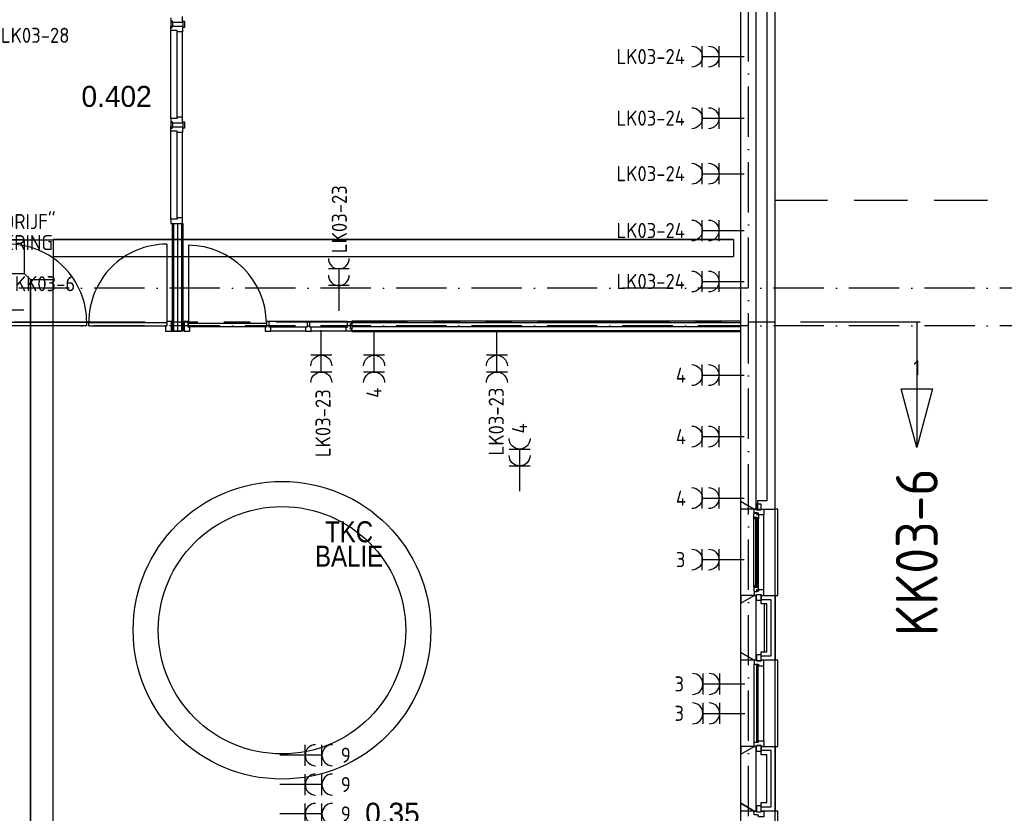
# Model space of a CAD drawing. Header units: millimetres. Extents: x -6587 to 112885, y 244 to 84344.
# Tile 42 of 47: x 75403 to 87145, y 35757 to 45219. Entities that reach past the tile are written whole.
import ezdxf
from ezdxf.enums import TextEntityAlignment as Align

# ---------------------------------------------------------------- set-up
doc = ezdxf.new("R2010")
doc.units = ezdxf.units.MM
doc.header["$LTSCALE"] = 100
for name, pattern in [('B0801', [62.5, 31.25, -6.25, 6.25, -6.25, 6.25, -6.25]), ('DASHDOT', [9, 6, -1.5, 0, -1.5]), ('HIDDEN', [9.525, 6.35, -3.175])]:
    doc.linetypes.add(name, pattern=pattern)
doc.layers.get('0').update_dxf_attribs({"linetype": 'CONTINUOUS'})
for name, color, linetype in [('AL$7----_STRAMIEN', 1, 'DASHDOT'), ('AL32----_BINNENKOZ', 7, 'CONTINUOUS'), ('BOUW', 8, 'CONTINUOUS'), ('EA61303-_ARCEER', 1, 'CONTINUOUS'), ('EB6220--_ATTRIB', 2, 'CONTINUOUS'), ('EB62203-_ATTRIB', 2, 'CONTINUOUS'), ('EB6331--_ATTRIB', 2, 'CONTINUOUS'), ('EL6220--_KRACHT', 2, 'CONTINUOUS'), ('EL622005_KSTSCH', 6, 'B0801'), ('EL62203-_KRACHT-WCD230', 3, 'CONTINUOUS'), ('EL6331--_BELET230V', 3, 'CONTINUOUS'), ('KABELGOOT', 8, 'CONTINUOUS')]:
    doc.layers.add(name, color=color, linetype=linetype)
doc.styles.add('1_8', font='iso', dxfattribs={"width": 0.7, "height": 1.8})
doc.styles.add('BURO-025', font='BUROFONT.shx', dxfattribs={"height": 250})
doc.styles.add('NORATT', font='isocp.shx')
doc.styles.add('TECHNIC', font='technic_.ttf')

# ---------------------------------------------------------------- blocks, each defined once
blk = doc.blocks.new('ES3W2A')
at = {"ltscale": 0.5}
for p, q in [((1.25, 2), (-1.25, 2)), ((0, 2), (0, -3)), ((1.25, 0), (-1.25, 0))]:
    blk.add_line(p, q, dxfattribs=at)
for centre in [(0, 3.25), (0, 1.25)]:
    blk.add_arc(centre, 1.25, 180, 0, dxfattribs=at)
at = {"ltscale": 0.5, "style": '1_8'}
for tag, flags, p in [('VERMOGEN', 9, (-2.5, 5)), ('GROEP', 8, (0, 5)), ('SCHAK', 8, (2.5, 5)), ('GELIJK', 9, (5, 5)), ('TAL', 8, (2.5, 5)), ('KAST', 9, (7, 5))]:
    blk.add_attdef(tag, text='', height=1.8, rotation=90, dxfattribs=dict(at, flags=flags)).set_placement(p, align=Align.MIDDLE_CENTER)
at = {"ltscale": 0.5, "style": '1_8', "width": 0.7, "flags": 8}
blk.add_attdef('DOEL', text='', height=1.8, rotation=90, dxfattribs=at).set_placement((-2.5, 5), align=Align.MIDDLE_LEFT)
at = {"ltscale": 0.5, "style": '1_8', "flags": 9}
blk.add_attdef('M_CODE', text='', height=1.8, dxfattribs=at).set_placement((0, 0), align=Align.MIDDLE_CENTER)
blk = doc.blocks.new('ES081001')
for p, q in [((1.06, -1.06), (-1.06, 1.06)), ((-1.06, -1.06), (1.06, 1.06))]:
    blk.add_line(p, q)
blk.add_circle((0, 0), 1.5)
at = {"color": 2, "style": '1_8', "flags": 8}
for tag, p in [('NUMMER', (0, 5.5)), ('CODE', (0, 3))]:
    blk.add_attdef(tag, text='', height=1.8, dxfattribs=at).set_placement(p, align=Align.MIDDLE)
at = {"style": '1_8', "flags": 8}
blk.add_attdef('M_CODE', text='', height=1.8, dxfattribs=at).set_placement((0, 0), align=Align.MIDDLE_CENTER)

msp = doc.modelspace()

# ---------------------------------------------------------------- hatches: boundary and pattern name
at = {"layer": 'EA61303-_ARCEER'}
h = msp.add_hatch(dxfattribs=at)
h.set_pattern_fill('LINE,N', color=256, scale=20, angle=225, style=0)
h.set_pattern_definition([(225, (84024.5, 41711), (44.9013, -44.9013), [])])
edge = h.paths.add_edge_path()
edge.add_line((84057, 41711), (84057, 45519))
edge = h.paths.add_edge_path()
edge.add_line((84057, 45519), (83992, 45519))
edge = h.paths.add_edge_path()
edge.add_line((83992, 45519), (83992, 41711))
edge = h.paths.add_edge_path()
edge.add_line((83992, 41711), (84057, 41711))

# ---------------------------------------------------------------- linework, layer by layer
at = {"layer": 'AL$7----_STRAMIEN', "color": 1}
for p, q in [((84093, 6018), (84093, 77760)), ((93993, 42019), (4580, 42019)), ((93993, 41569), (4198, 41569))]:
    msp.add_line(p, q, dxfattribs=at)
at = {"layer": 'AL32----_BINNENKOZ', "color": 8, "linetype": 'HIDDEN'}
msp.add_line((84403, 43069), (93993, 43069), dxfattribs=at)
at = {"layer": 'BOUW'}
for p, q in [((84413, 8849), (84413, 58089)), ((77206, 45241), (77206, 45191)), ((77345, 45191), (77345, 45258)), ((77206, 45191), (77345, 45191)), ((77206, 45091), (77206, 45141)), ((77206, 45141), (77345, 45141)), ((77207, 45203), (77207, 45141)), ((77225, 45203), (77207, 45203)), ((77207, 45141), (77207, 45128)), ((77207, 45128), (77225, 45128)), ((77225, 45191), (77225, 45203)), ((77225, 45191), (77225, 45141)), ((77231, 45191), (77225, 45191)), ((77225, 45141), (77231, 45141)), ((77345, 45191), (77350, 45191)), ((77350, 45141), (77345, 45141)), ((77345, 45141), (77345, 45074)), ((77350, 45203), (77368, 45203)), ((77350, 45191), (77350, 45203)), ((77350, 45191), (77350, 45141)), ((77368, 45128), (77350, 45128)), ((77368, 45203), (77368, 45141)), ((77368, 45141), (77368, 45128)), ((77206, 44041), (77206, 45091)), ((77282, 45091), (77206, 45091)), ((77282, 45074), (77282, 45091)), ((77282, 44058), (77282, 45074)), ((77345, 45074), (77282, 45074)), ((77345, 44058), (77345, 45074)), ((77206, 44041), (77206, 43991)), ((77282, 44041), (77206, 44041)), ((77282, 44058), (77282, 44041)), ((77345, 44058), (77282, 44058)), ((77345, 43991), (77345, 44058)), ((77206, 43991), (77345, 43991)), ((77206, 43891), (77206, 43941)), ((77206, 43941), (77345, 43941)), ((77207, 44003), (77207, 43941)), ((77225, 44003), (77207, 44003)), ((77207, 43941), (77207, 43928)), ((77207, 43928), (77225, 43928)), ((77225, 43991), (77225, 44003)), ((77225, 43991), (77225, 43941)), ((77231, 43991), (77225, 43991)), ((77225, 43941), (77231, 43941)), ((77345, 43991), (77350, 43991)), ((77350, 43941), (77345, 43941)), ((77345, 43941), (77345, 43874)), ((77350, 44003), (77368, 44003)), ((77350, 43991), (77350, 44003)), ((77350, 43991), (77350, 43941)), ((77368, 43928), (77350, 43928)), ((77368, 44003), (77368, 43941)), ((77368, 43941), (77368, 43928)), ((77282, 43891), (77206, 43891)), ((77206, 42841), (77206, 43891)), ((77282, 43874), (77282, 43891)), ((77345, 43874), (77282, 43874)), ((77282, 42858), (77282, 43874)), ((77345, 42858), (77345, 43874)), ((77206, 42841), (77206, 42791)), ((77282, 42841), (77206, 42841)), ((77206, 42791), (77345, 42791)), ((77225, 42791), (77350, 42791)), ((77225, 41506), (77225, 42791)), ((77240, 41506), (77240, 42791)), ((77282, 42858), (77282, 42841)), ((77345, 42858), (77282, 42858)), ((77288, 41506), (77288, 42791)), ((77335, 41506), (77335, 42791)), ((77345, 42791), (77345, 42858)), ((77350, 42791), (77350, 41506)), ((77157, 42543), (77157, 41609)), ((77415, 42530), (77415, 41600)), ((72384, 41759), (75452, 41759)), ((76202, 41609), (75272, 41609)), ((76202, 41569), (75272, 41569)), ((76202, 41569), (76202, 41609)), ((76227, 41609), (76202, 41609)), ((76227, 41609), (77157, 41609)), ((76227, 41569), (76227, 41609)), ((76227, 41569), (77157, 41569)), ((77140, 41569), (77140, 41506)), ((77157, 41569), (77140, 41569)), ((77213, 41620), (77157, 41620)), ((77157, 41620), (77157, 41569)), ((77213, 41620), (77157, 41620)), ((77213, 41569), (77213, 41620)), ((77213, 41569), (77213, 41569)), ((77213, 41506), (77213, 41569)), ((77413, 41620), (77363, 41620)), ((77363, 41620), (77363, 41506)), ((77413, 41553), (77413, 41620)), ((77415, 41600), (78345, 41600)), ((77415, 41559), (77415, 41600)), ((78345, 41600), (78345, 41559)), ((78347, 41620), (78347, 41553)), ((78380, 41620), (78347, 41620)), ((78380, 41553), (78380, 41620)), ((78830, 41620), (78380, 41620)), ((78830, 41620), (78830, 41553)), ((78863, 41620), (78830, 41620)), ((79314, 41620), (78863, 41620)), ((78863, 41553), (78863, 41620)), ((79314, 41620), (79364, 41620)), ((79314, 41553), (79314, 41620)), ((79347, 41596), (79364, 41596)), ((79347, 41529), (79347, 41596)), ((84003, 41625), (79364, 41625)), ((79364, 41625), (79364, 41500)), ((79364, 41620), (79364, 41596)), ((79364, 41610), (84003, 41610)), ((77140, 41506), (77213, 41506)), ((77213, 41506), (77327, 41506)), ((77350, 41506), (77225, 41506)), ((77363, 41506), (77430, 41506)), ((77430, 41553), (77413, 41553)), ((78345, 41559), (77415, 41559)), ((77430, 41506), (77430, 41553)), ((78330, 41553), (78330, 41506)), ((78347, 41553), (78330, 41553)), ((78330, 41506), (78397, 41506)), ((78397, 41553), (78380, 41553)), ((78397, 41506), (78397, 41553)), ((78813, 41553), (78397, 41553)), ((78813, 41506), (78397, 41506)), ((78813, 41553), (78813, 41506)), ((78830, 41553), (78813, 41553)), ((78813, 41506), (78880, 41506)), ((78880, 41553), (78863, 41553)), ((79297, 41553), (78880, 41553)), ((78880, 41506), (78880, 41553)), ((79297, 41506), (78880, 41506)), ((79297, 41553), (79314, 41553)), ((79297, 41506), (79297, 41553)), ((79364, 41506), (79297, 41506)), ((79364, 41529), (79347, 41529)), ((79364, 41563), (84003, 41563)), ((79364, 41506), (79364, 41529)), ((79364, 41529), (79364, 41506)), ((79364, 41515), (84003, 41515)), ((79364, 41500), (84003, 41500)), ((84003, 38262), (84163, 38354)), ((84163, 38354), (84183, 38354)), ((84183, 38354), (84183, 37584)), ((84244, 38354), (84413, 38354)), ((84244, 38254), (84244, 38354)), ((84363, 38304), (84244, 38304)), ((84363, 38304), (84244, 38304)), ((84363, 37634), (84363, 38304)), ((84363, 37634), (84363, 38304)), ((84413, 38354), (84413, 37584)), ((84003, 37676), (84003, 38262)), ((84183, 38254), (84183, 37684)), ((84313, 38254), (84244, 38254)), ((84283, 38254), (84283, 37684)), ((84313, 37684), (84313, 38254)), ((84163, 37584), (84003, 37676)), ((84183, 37584), (84163, 37584)), ((84244, 37584), (84244, 37684)), ((84244, 37684), (84313, 37684)), ((84244, 37634), (84363, 37634)), ((84244, 37634), (84363, 37634)), ((84413, 37584), (84244, 37584)), ((84003, 36462), (84163, 36554)), ((84163, 36554), (84183, 36554)), ((84183, 36554), (84183, 35784)), ((84244, 36554), (84413, 36554)), ((84244, 36454), (84244, 36554)), ((84413, 36554), (84413, 35784)), ((84003, 35876), (84003, 36462)), ((84363, 36504), (84244, 36504)), ((84313, 36454), (84244, 36454)), ((84313, 35884), (84313, 36454)), ((84363, 35834), (84363, 36504)), ((84163, 35784), (84003, 35876)), ((84244, 35784), (84244, 35884)), ((84244, 35884), (84313, 35884)), ((84244, 35834), (84363, 35834)), ((84183, 35784), (84163, 35784)), ((84413, 35784), (84244, 35784))]:
    msp.add_line(p, q, dxfattribs=at)
for points in [[(84183, 39384), (84163, 39384), (84003, 39476), (84003, 45462), (84163, 45554), (84183, 45554)], [(84203, 39384), (84413, 39384), (84413, 45554), (84203, 45554), (84203, 45454), (84313, 45454), (84313, 44834), (84313, 39484), (84203, 39484)], [(84163, 39384), (84003, 39384), (84003, 39476)], [(84163, 39384), (84188, 39384), (84188, 39374), (84244, 39374), (84244, 39384), (84277, 39384), (84277, 39317), (84214, 39317), (84214, 39334), (84199, 39334), (84199, 39340), (84163, 39340)], [(84188, 39374), (84244, 39374), (84244, 39445), (84188, 39445)], [(84160, 39327), (84164, 39330), (84164, 39337), (84194, 39337), (84194, 39314), (84199, 39314), (84199, 39322), (84214, 39322), (84214, 39317), (84214, 39270), (84201, 39268), (84201, 39285), (84160, 39285)], [(84162, 39285), (84176, 39285), (84176, 39268), (84162, 39268)], [(84178, 38455), (84199, 38455), (84199, 39283), (84178, 39283)], [(84160, 38411), (84164, 38408), (84164, 38401), (84194, 38401), (84194, 38424), (84199, 38424), (84199, 38416), (84214, 38416), (84214, 38421), (84214, 38468), (84201, 38470), (84201, 38453), (84160, 38453)], [(84162, 38453), (84176, 38453), (84176, 38470), (84162, 38470)], [(84163, 38354), (84188, 38354), (84188, 38364), (84244, 38364), (84244, 38354), (84277, 38354), (84277, 38421), (84214, 38421), (84214, 38404), (84199, 38404), (84199, 38398), (84163, 38398)], [(84163, 38354), (84003, 38354), (84003, 38262)], [(84188, 38364), (84244, 38364), (84244, 38293), (84188, 38293)], [(84163, 37584), (84003, 37584), (84003, 37676)], [(84163, 37534), (84163, 37534), (84214, 37534), (84214, 37517), (84277, 37517), (84277, 37517), (84277, 37517), (84277, 37517), (84277, 37517), (84277, 37584), (84244, 37584), (84244, 37574), (84188, 37574), (84188, 37584), (84188, 37584), (84163, 37584)], [(84188, 37574), (84244, 37574), (84244, 37645), (84188, 37645)], [(84189, 36609), (84210, 36609), (84210, 37529), (84189, 37529)], [(84163, 36554), (84003, 36554), (84003, 36462)], [(84163, 36604), (84163, 36604), (84214, 36604), (84214, 36621), (84277, 36621), (84277, 36621), (84277, 36621), (84277, 36621), (84277, 36621), (84277, 36554), (84244, 36554), (84244, 36564), (84188, 36564), (84188, 36554), (84188, 36554), (84163, 36554)], [(84188, 36564), (84244, 36564), (84244, 36493), (84188, 36493)], [(84163, 35784), (84003, 35784), (84003, 35876)], [(84188, 35774), (84244, 35774), (84244, 35845), (84188, 35845)], [(84163, 35784), (84188, 35784), (84188, 35774), (84244, 35774), (84244, 35784), (84277, 35784), (84277, 35717), (84214, 35717), (84214, 35734), (84199, 35734), (84199, 35740), (84163, 35740)]]:
    msp.add_lwpolyline(points, close=True, dxfattribs=at)
for points in [[(84003, 38262), (84003, 39476)], [(84413, 38354), (84443, 38354), (84443, 39384), (84413, 39384)], [(84160, 38453), (84160, 39285)], [(84214, 38468), (84214, 39270)], [(84277, 38421), (84277, 39317)], [(84003, 36462), (84003, 37676)], [(84413, 36554), (84443, 36554), (84443, 37584), (84413, 37584)], [(84163, 36604), (84163, 37534)], [(84277, 36621), (84277, 37517)], [(84003, 34662), (84003, 35876)], [(84413, 34754), (84443, 34754), (84443, 35784), (84413, 35784)]]:
    msp.add_lwpolyline(points, dxfattribs=at)
for radius in [1775, 1475]:
    msp.add_circle((78531, 37940), radius, dxfattribs=at)
for centre, radius, start, end in [((75271, 41612), 931, 359.7902, 89.9639), ((77157, 41612), 931, 90.0361, 180.2098), ((77406, 41591), 939, 0.538, 89.462)]:
    msp.add_arc(centre, radius, start, end, dxfattribs=at)
at = {"layer": 'EL6220--_KRACHT', "ltscale": 0.5}
msp.add_line((86102, 41619), (86102, 40119), dxfattribs=at)
at = {"layer": 'EL6220--_KRACHT'}
msp.add_lwpolyline([(86288, 40819), (86102, 40119), (85915, 40819)], close=True, dxfattribs=at)
at = {"layer": 'EL622005_KSTSCH', "ltscale": 0.5}
msp.add_line((65963, 41619), (86143, 41619), dxfattribs=at)
at = {"layer": 'KABELGOOT', "color": 8}
for p, q in [((71780, 42595, 3650), (75457, 42595, 3650)), ((75457, 42595, 3710), (71780, 42595, 3710)), ((75457, 42595, 3650), (75457, 42195, 3650)), ((83916, 42597, 3710), (75802, 42597, 3710)), ((75802, 42597, 3650), (83916, 42597, 3650)), ((83916, 42597, 3650), (83916, 42397, 3650)), ((75802, 42397, 3650), (83916, 42397, 3650)), ((75802, 42397, 3710), (83916, 42397, 3710)), ((71780, 42195, 3650), (75457, 42195, 3650)), ((71780, 42195, 3710), (75457, 42195, 3710)), ((75528, 42120, 3650), (75798, 42120, 3650)), ((75532, 42120, 3710), (75532, 19288, 3710)), ((75532, 19288, 3650), (75532, 42120, 3650)), ((75802, 19288, 3650), (75802, 42120, 3650)), ((75802, 19288, 3710), (75802, 42120, 3710))]:
    msp.add_line(p, q, dxfattribs=at)
at = {"layer": 'KABELGOOT', "color": 8, "elevation": 3650}
for points in [[(75457, 42595), (75802, 42595), (75802, 42595), (75802, 42120)], [(75532, 42120), (75532, 42120), (75457, 42195), (75457, 42195)]]:
    msp.add_lwpolyline(points, dxfattribs=at)

# ---------------------------------------------------------------- block references
at = {"layer": 'EL62203-_KRACHT-WCD230'}
ref = msp.add_blockref('ES3W2A', (74791, 45039, 1050), dxfattribs=dict(at, xscale=100, yscale=100, zscale=100, rotation=270))
ref.add_attrib('GROEP', 'LK03-28', dxfattribs={"layer": 'EB62203-_ATTRIB', "color": 1, "height": 180, "style": '1_8', "flags": 8}).set_placement((75179, 45033, 1050), align=Align.MIDDLE_LEFT)
ref = msp.add_blockref('ES3W2A', (83743, 44779, 1050), dxfattribs=dict(at, xscale=-100, yscale=100, zscale=100, rotation=90))
ref.add_attrib('GROEP', 'LK03-24', dxfattribs={"layer": 'EB62203-_ATTRIB', "color": 1, "height": 180, "style": '1_8', "flags": 8}).set_placement((82520, 44780, 1050), align=Align.MIDDLE_LEFT)
ref = msp.add_blockref('ES3W2A', (83743, 44045, 1050), dxfattribs=dict(at, xscale=-100, yscale=100, zscale=100, rotation=90))
ref.add_attrib('GROEP', 'LK03-24', dxfattribs={"layer": 'EB62203-_ATTRIB', "color": 1, "height": 180, "style": '1_8', "flags": 8}).set_placement((82520, 44046, 1050), align=Align.MIDDLE_LEFT)
ref = msp.add_blockref('ES3W2A', (83743, 43383, 1050), dxfattribs=dict(at, xscale=-100, yscale=100, zscale=100, rotation=90))
ref.add_attrib('GROEP', 'LK03-24', dxfattribs={"layer": 'EB62203-_ATTRIB', "color": 1, "height": 180, "style": '1_8', "flags": 8}).set_placement((82520, 43384, 1050), align=Align.MIDDLE_LEFT)
ref = msp.add_blockref('ES3W2A', (79209, 42049, 1050), dxfattribs=dict(at, xscale=100, yscale=100, zscale=100))
ref.add_attrib('GROEP', 'LK03-23', dxfattribs={"layer": 'EB62203-_ATTRIB', "color": 1, "height": 180, "rotation": 90, "style": '1_8', "flags": 8}).set_placement((79215, 42437, 1050), align=Align.MIDDLE_LEFT)
ref = msp.add_blockref('ES3W2A', (83743, 42705, 1050), dxfattribs=dict(at, xscale=-100, yscale=100, zscale=100, rotation=90))
ref.add_attrib('GROEP', 'LK03-24', dxfattribs={"layer": 'EB62203-_ATTRIB', "color": 1, "height": 180, "style": '1_8', "flags": 8}).set_placement((82520, 42706, 1050), align=Align.MIDDLE_LEFT)
ref = msp.add_blockref('ES3W2A', (83743, 42098, 1050), dxfattribs=dict(at, xscale=-100, yscale=100, zscale=100, rotation=90))
ref.add_attrib('GROEP', 'LK03-24', dxfattribs={"layer": 'EB62203-_ATTRIB', "color": 1, "height": 180, "style": '1_8', "flags": 8}).set_placement((82520, 42099, 1050), align=Align.MIDDLE_LEFT)
ref = msp.add_blockref('ES3W2A', (79000, 41218, 1050), dxfattribs=dict(at, xscale=-100, yscale=100, zscale=100, rotation=180))
ref.add_attrib('GROEP', 'LK03-23', dxfattribs={"layer": 'EB62203-_ATTRIB', "color": 1, "height": 180, "rotation": 90, "style": '1_8', "flags": 8}).set_placement((79020, 40004, 1050), align=Align.MIDDLE_LEFT)
ref = msp.add_blockref('ES3W2A', (79630, 41218), dxfattribs=dict(at, xscale=-100, yscale=100, zscale=100, rotation=180))
ref.add_attrib('GROEP', '4', dxfattribs={"layer": 'EB62203-_ATTRIB', "color": 1, "height": 180, "rotation": 90, "style": '1_8', "flags": 8}).set_placement((79628, 40711), align=Align.MIDDLE_LEFT)
ref = msp.add_blockref('ES3W2A', (81094, 41218), dxfattribs=dict(at, xscale=-100, yscale=100, zscale=100, rotation=180))
ref.add_attrib('GROEP', 'LK03-23', dxfattribs={"layer": 'EB62203-_ATTRIB', "color": 1, "height": 180, "rotation": 90, "style": '1_8', "flags": 8}).set_placement((81086, 40024), align=Align.MIDDLE_LEFT)
ref = msp.add_blockref('ES3W2A', (83743, 40982, 1050), dxfattribs=dict(at, xscale=-100, yscale=100, zscale=100, rotation=90))
ref.add_attrib('GROEP', '4', dxfattribs={"layer": 'EB62203-_ATTRIB', "color": 1, "height": 180, "style": '1_8', "flags": 8}).set_placement((83228, 40982, 1050), align=Align.MIDDLE_LEFT)
ref = msp.add_blockref('ES3W2A', (81365, 39900), dxfattribs=dict(at, xscale=-100, yscale=100, zscale=100))
ref.add_attrib('GROEP', '4', dxfattribs={"layer": 'EB62203-_ATTRIB', "color": 1, "height": 180, "rotation": 90, "style": '1_8', "flags": 8}).set_placement((81365, 40407), align=Align.MIDDLE_RIGHT)
ref = msp.add_blockref('ES3W2A', (83743, 40249), dxfattribs=dict(at, xscale=-100, yscale=100, zscale=100, rotation=90))
ref.add_attrib('GROEP', '4', dxfattribs={"layer": 'EB62203-_ATTRIB', "color": 1, "height": 180, "style": '1_8', "flags": 8}).set_placement((83228, 40249), align=Align.MIDDLE_LEFT)
ref = msp.add_blockref('ES3W2A', (83743, 39515, 1050), dxfattribs=dict(at, xscale=-100, yscale=100, zscale=100, rotation=90))
ref.add_attrib('GROEP', '4', dxfattribs={"layer": 'EB62203-_ATTRIB', "color": 1, "height": 180, "style": '1_8', "flags": 8}).set_placement((83228, 39515, 1050), align=Align.MIDDLE_LEFT)
ref = msp.add_blockref('ES3W2A', (83743, 38782), dxfattribs=dict(at, xscale=-100, yscale=100, zscale=100, rotation=90))
ref.add_attrib('GROEP', '3', dxfattribs={"layer": 'EB62203-_ATTRIB', "color": 1, "height": 180, "style": '1_8', "flags": 8}).set_placement((83228, 38782), align=Align.MIDDLE_LEFT)
ref = msp.add_blockref('ES3W2A', (83750, 37299, 1050), dxfattribs=dict(at, xscale=100, yscale=100, zscale=100, rotation=90))
ref.add_attrib('GROEP', '3', dxfattribs={"layer": 'EB62203-_ATTRIB', "color": 1, "height": 180, "style": '1_8', "flags": 8}).set_placement((83325, 37299, 1050), align=Align.MIDDLE_RIGHT)
ref = msp.add_blockref('ES3W2A', (83750, 36949), dxfattribs=dict(at, xscale=100, yscale=100, zscale=100, rotation=90))
ref.add_attrib('GROEP', '3', dxfattribs={"layer": 'EB62203-_ATTRIB', "color": 1, "height": 180, "style": '1_8', "flags": 8}).set_placement((83325, 36949), align=Align.MIDDLE_RIGHT)
ref = msp.add_blockref('ES3W2A', (78807, 36450, 1050), dxfattribs=dict(at, xscale=100, yscale=100, zscale=100, rotation=270))
ref.add_attrib('GROEP', '9', dxfattribs={"layer": 'EB62203-_ATTRIB', "color": 1, "height": 180, "style": 'NORATT', "flags": 8}).set_placement((79232, 36450, 1050), align=Align.MIDDLE_LEFT)
ref = msp.add_blockref('ES3W2A', (78807, 36100, 1050), dxfattribs=dict(at, xscale=100, yscale=100, zscale=100, rotation=270))
ref.add_attrib('GROEP', '9', dxfattribs={"layer": 'EB62203-_ATTRIB', "color": 1, "height": 180, "style": 'NORATT', "flags": 8}).set_placement((79232, 36100, 1050), align=Align.MIDDLE_LEFT)
ref = msp.add_blockref('ES3W2A', (78807, 35750, 1050), dxfattribs=dict(at, xscale=100, yscale=100, zscale=100, rotation=270))
ref.add_attrib('GROEP', '9', dxfattribs={"layer": 'EB62203-_ATTRIB', "color": 1, "height": 180, "style": '1_8', "flags": 8}).set_placement((79232, 35750, 1050), align=Align.MIDDLE_LEFT)
at = {"layer": 'EL6331--_BELET230V'}
ref = msp.add_blockref('ES081001', (74778, 42064), dxfattribs=dict(at, xscale=100, yscale=100, zscale=100))
ref.add_attrib('CODE', '"IN BEDRIJF"', dxfattribs={"layer": 'EB6331--_ATTRIB', "color": 1, "height": 180, "style": '1_8', "flags": 8}).set_placement((75195, 42830), align=Align.MIDDLE)
ref.add_attrib('NUMMER', 'KK03-5', dxfattribs={"layer": 'EB6331--_ATTRIB', "color": 1, "height": 180, "style": '1_8', "flags": 8}).set_placement((74212, 42065), align=Align.MIDDLE)
ref.add_attrib('M_CODE', 'SIGNALERING', dxfattribs={"layer": 'EB6331--_ATTRIB', "color": 1, "height": 180, "style": '1_8', "flags": 8}).set_placement((75152, 42562), align=Align.MIDDLE_CENTER)
ref = msp.add_blockref('ES081001', (75112, 42064), dxfattribs=dict(at, xscale=100, yscale=100, zscale=100))
ref.add_attrib('NUMMER', 'KK03-6', dxfattribs={"layer": 'EB6331--_ATTRIB', "color": 1, "height": 180, "style": '1_8', "flags": 8}).set_placement((75705, 42072), align=Align.MIDDLE)

# ---------------------------------------------------------------- texts
at = {"layer": 'BOUW', "style": 'BURO-025'}
for s, p in [('0.402', (76140, 44180)), ('0.35', (79523, 35633))]:
    msp.add_text(s, height=250, dxfattribs=at).set_placement(p)
at = {"layer": 'BOUW', "style": 'TECHNIC'}
for tag, text, p in [('TKC', 'TKC', (79331, 38989)), ('BALIE', 'Functie', (79331, 38698))]:
    msp.add_attdef(tag, text=text, height=250, dxfattribs=at).set_placement(p, align=Align.CENTER)
at = {"layer": 'EB6220--_ATTRIB', "ltscale": 0.5, "style": 'NORATT'}
msp.add_text('1', height=180, dxfattribs=at).set_placement((86102, 41069), align=Align.MIDDLE_CENTER)
at = {"layer": 'EB6220--_ATTRIB', "color": 4, "ltscale": 0.5, "style": 'NORATT'}
msp.add_text('KK03-6', height=500, rotation=90, dxfattribs=at).set_placement((86102, 39869), align=Align.MIDDLE_RIGHT)

doc.saveas('drawing.dxf')
